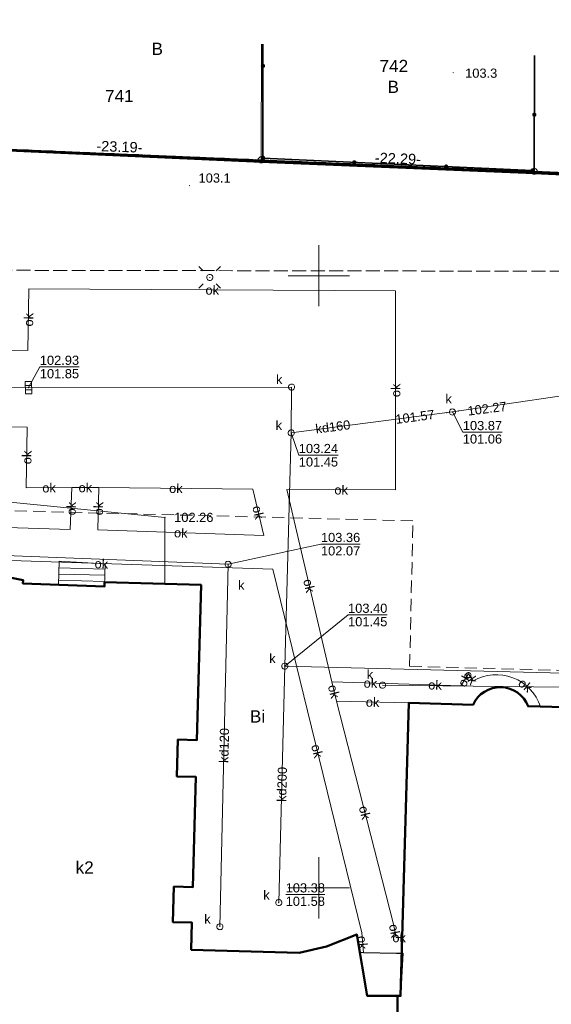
# Model space of a CAD drawing. Extents: x 6447898 to 6448503, y 5806748 to 5807122.
# Tile 28 of 50: x 6447976 to 6448019, y 5807040 to 5807121. Entities that reach past the tile are written whole.
import ezdxf
from ezdxf.enums import TextEntityAlignment as Align

# ---------------------------------------------------------------- set-up
doc = ezdxf.new("R2010")
doc.units = 0
doc.header["$PDSIZE"] = 0.75
doc.linetypes.add('PRZER1-1', pattern=[2, 1, -1])
doc.linetypes.add('PRZER2-1', pattern=[3, 2, -1])
doc.layers.get('0').update_dxf_attribs({"linetype": 'CONTINUOUS', "lineweight": 13})
for name, color, linetype, lineweight in [('GEPPGD', 7, 'CONTINUOUS', 18), ('GESBZO', 1, 'CONTINUOUS', 50), ('GESBZO_O', 1, 'CONTINUOUS', 50), ('GESDZI', 7, 'CONTINUOUS', 18), ('GESDZI_O', 7, 'CONTINUOUS', 18), ('GESSCH', 7, 'CONTINUOUS', 18), ('GESUZY', 3, 'PRZER1-1', 18), ('GESUZY_O', 3, 'PRZER1-1', 18), ('GSLINK', 7, 'CONTINUOUS', 18), ('GSLINK_O', 7, 'CONTINUOUS', 18), ('GSLKOG', 7, 'CONTINUOUS', 35), ('GSLKRW', 7, 'CONTINUOUS', 25), ('GSPWPN', 42, 'CONTINUOUS', 13), ('GSPWPN_O', 42, 'CONTINUOUS', 13), ('GULGPR', 2, 'CONTINUOUS', 18), ('GULKPR', 32, 'CONTINUOUS', 18), ('GULKPR_O', 32, 'CONTINUOUS', 18), ('GUPELA', 7, 'CONTINUOUS', 18), ('GUPKKS', 32, 'CONTINUOUS', 18), ('GUPKSD', 32, 'CONTINUOUS', 18), ('GUPKSD_O', 32, 'CONTINUOUS', 18), ('GUPPRZ', 7, 'CONTINUOUS', 18), ('GUPPRZ_O', 7, 'CONTINUOUS', 18)]:
    doc.layers.add(name, color=color, linetype=linetype, lineweight=lineweight)
doc.layers.add('OBRYS DZIAŁKA', color=7, linetype='CONTINUOUS', lineweight=60, true_color=0xffff4d)
doc.styles.add('GEO-INFO', font='arial.ttf')

# ---------------------------------------------------------------- blocks, each defined once
blk = doc.blocks.new('POINT')
at = {"color": 0}
blk.add_point((0, 0), dxfattribs=at)
blk = doc.blocks.new('KOLO')
blk.add_hatch(color=0).paths.add_polyline_path([(-0.5, 0), (-0.482963, -0.12941), (-0.433013, -0.25), (-0.353553, -0.353553), (-0.25, -0.433013), (-0.12941, -0.482963), (0, -0.5), (0.12941, -0.482963), (0.25, -0.433013), (0.353553, -0.353553), (0.433013, -0.25), (0.482963, -0.12941), (0.5, 0), (0.482963, 0.12941), (0.433013, 0.25), (0.353553, 0.353553), (0.25, 0.433013), (0.12941, 0.482963), (0, 0.5), (-0.12941, 0.482963), (-0.25, 0.433013), (-0.353553, 0.353553), (-0.433013, 0.25), (-0.482963, 0.12941)])
blk = doc.blocks.new('OKRAG_PELNY')
at = {"color": 0}
blk.add_lwpolyline([(0, 0.5), (0.12941, 0.482963), (0.25, 0.433013), (0.353553, 0.353553), (0.433013, 0.25), (0.482963, 0.12941), (0.5, 0), (0.482963, -0.12941), (0.433013, -0.25), (0.353553, -0.353553), (0.25, -0.433013), (0.12941, -0.482963), (0, -0.5), (-0.12941, -0.482963), (-0.25, -0.433013), (-0.353553, -0.353553), (-0.433013, -0.25), (-0.482963, -0.12941), (-0.5, 0), (-0.482963, 0.12941), (-0.433013, 0.25), (-0.353553, 0.353553), (-0.25, 0.433013), (-0.12941, 0.482963)], close=True, dxfattribs=at)
blk = doc.blocks.new('SUEO')
blk.add_hatch(color=0).paths.add_polyline_path([(-0.002174, 0.089974), (0.023762, 0.086807), (0.042561, 0.0793), (0.060131, 0.066965), (0.076266, 0.047786), (0.086234, 0.025762), (0.089972, 0.002226), (0.088646, -0.015553), (0.081114, -0.038994), (0.066834, -0.060276), (0.049699, -0.075033), (0.027576, -0.085671), (0.004027, -0.08991), (-0.019639, -0.087831), (-0.040932, -0.080154), (-0.059082, -0.067892), (-0.073734, -0.051607), (-0.08374, -0.032979), (-0.089221, -0.011817), (-0.089063, 0.012951), (-0.082571, 0.035806), (-0.069528, 0.057148), (-0.048957, 0.075519), (-0.026898, 0.085887)])
at = {"color": 0}
for points in [[(-1.767767, 1.767767), (-1.06066, 1.06066)], [(1.767767, 1.767767), (1.06066, 1.06066)], [(-1.767767, -1.767767), (-1.06066, -1.06066)], [(1.767767, -1.767767), (1.06066, -1.06066)]]:
    blk.add_lwpolyline(points, dxfattribs=at)
blk = doc.blocks.new('SUUS05')
at = {"color": 0}
blk.add_lwpolyline([(0.5, -0.25), (-0.5, -0.25), (-0.5, 0.25), (0.5, 0.25)], close=True, dxfattribs=at)
for points in [[(-0.175, -0.25), (-0.175, 0.25)], [(0.175, -0.25), (0.175, 0.25)]]:
    blk.add_lwpolyline(points, dxfattribs=at)
blk = doc.blocks.new('EPPGS')
at = {"color": 0}
blk.add_lwpolyline([(0, 0.5), (0.154508, 0.475528), (0.293893, 0.404508), (0.404508, 0.293893), (0.475528, 0.154508), (0.5, 0), (0.475528, -0.154508), (0.404508, -0.293893), (0.293893, -0.404508), (0.154508, -0.475528), (0, -0.5), (-0.154508, -0.475528), (-0.293893, -0.404508), (-0.404508, -0.293893), (-0.475528, -0.154508), (-0.5, 0), (-0.475528, 0.154508), (-0.404508, 0.293893), (-0.293893, 0.404508), (-0.154508, 0.475528)], close=True, dxfattribs=at)

msp = doc.modelspace()

# ---------------------------------------------------------------- linework, layer by layer
at = {"elevation": 100, "flags": 128}
for points in [[(6448000, 5807097.5), (6448000, 5807102.5)], [(6447997.5, 5807100), (6448002.5, 5807100)], [(6448000, 5807047.5), (6448000, 5807052.5)], [(6447997.5, 5807050), (6448002.5, 5807050)]]:
    msp.add_lwpolyline(points, dxfattribs=at)
at = {"layer": 'GESBZO', "elevation": 10.18}
msp.add_lwpolyline([(6448006.308, 5807028.664), (6448006.43, 5807041.175), (6448003.938, 5807041.193), (6448003.098, 5807046.202), (6448000.628, 5807045.202), (6447998.408, 5807044.703), (6447989.589, 5807044.943), (6447989.65, 5807047.172), (6447988.1, 5807047.214), (6447988.179, 5807050.113), (6447989.728, 5807050.07), (6447989.973, 5807059.067), (6447988.423, 5807059.109), (6447988.505, 5807062.118), (6447990.055, 5807062.076), (6447990.399, 5807074.75), (6447982.525, 5807074.962), (6447982.515, 5807074.612), (6447975.863, 5807074.871), (6447975.87, 5807075.14), (6447973.939, 5807075.521)], dxfattribs=at)
msp.add_lwpolyline([(6448006.43, 5807041.175), (6448006.678, 5807041.173), (6448007.34, 5807065.103), (6448012.58, 5807064.963, -0.664398), (6448017.079, 5807064.833), (6448038.308, 5807064.253), (6448037.138, 5807021.586), (6448006.02, 5807022.467), (6448006.308, 5807028.664)], format="xyb", close=True, dxfattribs=at)
at = {"layer": 'GESDZI', "elevation": 10.22}
for points in [[(6447972.128, 5807110.448), (6447995.301, 5807109.464), (6447995.328, 5807118.92)], [(6447995.328, 5807118.92), (6447995.301, 5807109.464)], [(6447995.301, 5807109.464), (6448017.567, 5807108.518), (6448017.593, 5807117.994)], [(6448017.593, 5807117.994), (6448017.567, 5807108.518)], [(6448017.567, 5807108.518), (6448039.491, 5807107.587), (6448039.488, 5807117.082)], [(6448291.097, 5807096.906), (6448215.44, 5807100.115), (6448160.798, 5807102.435), (6448148.788, 5807102.947), (6448141.621, 5807103.25), (6448135.206, 5807103.522), (6448122.165, 5807104.076), (6448102.068, 5807104.929), (6448081.732, 5807105.793), (6448060.814, 5807106.677), (6448039.491, 5807107.587), (6448017.567, 5807108.518), (6447995.301, 5807109.464), (6447972.128, 5807110.448), (6447964.184, 5807110.786), (6447958.533, 5807111.03), (6447958.503, 5807110.37), (6447958.273, 5807104.311), (6447951.954, 5807104.611), (6447947.144, 5807106.691), (6447943.57, 5806972.007)]]:
    msp.add_lwpolyline(points, dxfattribs=at)
at = {"layer": 'GESSCH', "elevation": 10.18}
msp.add_lwpolyline([(6447978.759, 5807074.758), (6447982.515, 5807074.612), (6447982.565, 5807076.461), (6447978.811, 5807076.688)], close=True, dxfattribs=at)
at = {"layer": 'GESSCH', "elevation": 10.18, "flags": 128}
for points in [[(6447982.554, 5807076.036), (6447978.797, 5807076.137)], [(6447982.527, 5807075.037), (6447978.77, 5807075.137)], [(6447982.54, 5807075.536), (6447978.783, 5807075.637)]]:
    msp.add_lwpolyline(points, dxfattribs=at)
at = {"layer": 'GESUZY', "linetype": 'PRZER2-1', "ltscale": 0.5}
for p, q in [((6448051.34, 5807100.31, 10.08), (6447946.98, 5807100.49, 10.08)), ((6447946.98, 5807100.49, 10.08), (6448051.34, 5807100.31, 10.08)), ((6448007.684, 5807079.976, 10.08), (6447946.476, 5807081.52, 10.08)), ((6448007.684, 5807079.976, 10.08), (6447946.476, 5807081.52, 10.08)), ((6448007.409, 5807068.103, 10.08), (6448007.684, 5807079.976, 10.08)), ((6448007.409, 5807068.103, 10.08), (6448007.684, 5807079.976, 10.08)), ((6448041.389, 5807067.17, 10.08), (6448007.409, 5807068.103, 10.08)), ((6448041.389, 5807067.17, 10.08), (6448007.409, 5807068.103, 10.08))]:
    msp.add_line(p, q, dxfattribs=at)
at = {"layer": 'GESUZY', "ltscale": 0.5, "elevation": 10.08}
msp.add_lwpolyline([(6448081.732, 5807105.793), (6448060.814, 5807106.677), (6448039.491, 5807107.587), (6448017.567, 5807108.518), (6447995.301, 5807109.464), (6447972.128, 5807110.448), (6447964.184, 5807110.786), (6447958.533, 5807111.03), (6447947.232, 5807111.508), (6447947.452, 5807118.377), (6447947.534, 5807120.909)], dxfattribs=at)
at = {"layer": 'GSLINK', "elevation": 10.18}
for points in [[(6447976.27, 5807093.889), (6447976.35, 5807098.919)], [(6447976.35, 5807098.919), (6448006.268, 5807098.768)], [(6448006.248, 5807082.5), (6448006.268, 5807098.768)], [(6447976.27, 5807093.889), (6447955.05, 5807093.91)], [(6447976.2, 5807087.629), (6447970.53, 5807087.649)], [(6447976.14, 5807082.68), (6447976.2, 5807087.629)], [(6447976.14, 5807082.68), (6447979.85, 5807082.7)], [(6447979.73, 5807079.27), (6447979.85, 5807082.7)], [(6447979.85, 5807082.7), (6447982.059, 5807082.71)], [(6447981.969, 5807079.25), (6447982.059, 5807082.71)], [(6447982.059, 5807082.71), (6447994.629, 5807082.57)], [(6447995.519, 5807078.77), (6447994.629, 5807082.57)], [(6447997.398, 5807082.54), (6448001.051, 5807066.823)], [(6447997.398, 5807082.54), (6448006.248, 5807082.5)], [(6447970.26, 5807079.57), (6447979.73, 5807079.27)], [(6447981.969, 5807079.25), (6447995.519, 5807078.77)], [(6447968.29, 5807076.95), (6447996.238, 5807076.02)], [(6447996.238, 5807076.02), (6448003.518, 5807046.332)], [(6448001.441, 5807065.263), (6448001.051, 5807066.823)], [(6448007.38, 5807066.653), (6448001.051, 5807066.823)], [(6448011.58, 5807066.513), (6448012.2, 5807067.473)], [(6448012.2, 5807067.473), (6448012.59, 5807066.913)], [(6448007.38, 5807066.653), (6448011.58, 5807066.513)], [(6448006.098, 5807047.042), (6448001.441, 5807065.263)], [(6448007.34, 5807065.103), (6448001.441, 5807065.263)], [(6448006.098, 5807047.042), (6448006.31, 5807045.955)], [(6448003.518, 5807046.332), (6448003.642, 5807044.737)], [(6448006.81, 5807045.945), (6448006.31, 5807045.955)]]:
    msp.add_lwpolyline(points, dxfattribs=at)
msp.add_lwpolyline([(6448012.59, 5807066.913, -0.475901), (6448018.079, 5807064.803)], format="xyb", dxfattribs=at)
at = {"layer": 'GSLKOG', "elevation": 10.18}
for points in [[(6447995.442, 5807118.915), (6447995.44, 5807109.6), (6448017.43, 5807108.59)], [(6448017.594, 5807117.993), (6448017.567, 5807108.518), (6448039.491, 5807107.587), (6448039.477, 5807117.083)]]:
    msp.add_lwpolyline(points, dxfattribs=at)
at = {"layer": 'GSLKRW', "elevation": 10.18}
msp.add_lwpolyline([(6448003.343, 5807044.743), (6448003.642, 5807044.737), (6448006.339, 5807044.683), (6448006.868, 5807044.672), (6448006.678, 5807041.173)], dxfattribs=at)
at = {"layer": 'GULGPR', "elevation": 10.14}
msp.add_lwpolyline([(6447935.323, 5807082.94), (6447936.163, 5807082.88), (6447942.252, 5807082.94), (6447945.942, 5807083.42), (6447951.751, 5807083.25), (6447971.78, 5807081.8), (6447987.449, 5807080.26), (6447987.451, 5807074.829)], dxfattribs=at)
at = {"layer": 'GULKPR', "elevation": 10.14}
for points in [[(6448037.6, 5807092.81), (6448010.9, 5807088.87)], [(6447940.188, 5807091.167), (6447965.282, 5807090.953), (6447976.32, 5807090.859), (6447997.78, 5807090.902)], [(6447997.78, 5807090.902), (6447997.75, 5807087.16), (6447997.228, 5807068.111), (6448043.745, 5807066.94), (6448041.006, 5807016.394), (6448002.478, 5807018.445), (6447991.119, 5807018.705)], [(6448010.9, 5807088.87), (6447997.75, 5807087.16)], [(6447969.51, 5807077.35), (6447992.599, 5807076.43), (6447991.929, 5807046.832)], [(6447997.228, 5807068.111), (6447996.739, 5807048.802)], [(6448005.198, 5807066.551), (6448037.226, 5807066.201), (6448037.19, 5807064.28)]]:
    msp.add_lwpolyline(points, dxfattribs=at)
at = {"layer": 'GUPPRZ_O', "elevation": 10.8, "flags": 128}
for points in [[(6447980.444, 5807092.545), (6447977.241, 5807092.545), (6447976.32, 5807090.859)], [(6447977.241, 5807092.545), (6447980.444, 5807092.545)], [(6448014.951, 5807087.214), (6448011.748, 5807087.214), (6448010.9, 5807088.87)], [(6448001.572, 5807085.338), (6447998.368, 5807085.338), (6447997.75, 5807087.16)], [(6448011.748, 5807087.214), (6448014.951, 5807087.214)], [(6447998.368, 5807085.338), (6448001.572, 5807085.338)], [(6448003.378, 5807078.074), (6448000.174, 5807078.074), (6447992.599, 5807076.43)], [(6448000.174, 5807078.074), (6448003.378, 5807078.074)], [(6448005.59, 5807072.292), (6448002.387, 5807072.292), (6447997.228, 5807068.111)], [(6448002.387, 5807072.292), (6448005.59, 5807072.292)], [(6447997.297, 5807049.456), (6448000.501, 5807049.456)]]:
    msp.add_lwpolyline(points, dxfattribs=at)
at = {"layer": 'OBRYS DZIAŁKA'}
for p, q in [((6447972.13, 5807110.365), (6447995.309, 5807109.334)), ((6447995.309, 5807109.334), (6448017.565, 5807108.393)), ((6448017.565, 5807108.393), (6448039.488, 5807107.439))]:
    msp.add_line(p, q, dxfattribs=at)

# ---------------------------------------------------------------- block references
at = {"layer": 'GEPPGD', "xscale": 0.5, "yscale": 0.5}
for p in [(6447995.301, 5807109.464, 10.24), (6448017.567, 5807108.518, 10.24)]:
    msp.add_blockref('EPPGS', p, dxfattribs=at)
at = {"layer": 'GSLKOG', "xscale": 0.35, "yscale": 0.35}
for p in [(6447995.442, 5807117.137, 10.18), (6448017.58, 5807113.151, 10.18), (6447995.44, 5807109.637, 10.18), (6448002.896, 5807109.258, 10.18), (6448010.388, 5807108.913, 10.18), (6448017.43, 5807108.59, 10.18)]:
    msp.add_blockref('KOLO', p, dxfattribs=at)
at = {"layer": 'GSPWPN', "xscale": 0.09, "yscale": 0.09}
for p in [(6448010.958, 5807116.585, 10.08), (6447989.441, 5807107.355, 10.08)]:
    msp.add_blockref('KOLO', p, dxfattribs=at)
at = {"layer": 'GUPELA', "xscale": 0.5, "yscale": 0.5}
for name, p in [('SUEO', (6447991.109, 5807099.858, 10.15)), ('OKRAG_PELNY', (6447991.109, 5807099.858, 10.16))]:
    msp.add_blockref(name, p, dxfattribs=at)
at = {"layer": 'GUPKKS', "rotation": 271.2532279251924}
msp.add_blockref('SUUS05', (6447976.32, 5807090.859, 10.16), dxfattribs=at)
at = {"layer": 'GUPKSD', "xscale": 0.5, "yscale": 0.5}
for p in [(6447997.78, 5807090.902, 10.16), (6448010.9, 5807088.87, 10.16), (6447997.75, 5807087.16, 10.16), (6447992.599, 5807076.43, 10.16), (6447997.228, 5807068.111, 10.16), (6448005.198, 5807066.551, 10.16), (6447996.739, 5807048.802, 10.16), (6447991.929, 5807046.832, 10.16)]:
    msp.add_blockref('OKRAG_PELNY', p, dxfattribs=at)
at = {"layer": 'GUPPRZ'}
for p in [(6447976.32, 5807090.859, 10.16), (6448010.41, 5807088.81, 10.16), (6448010.9, 5807088.87, 10.16), (6448011.39, 5807088.94, 10.16), (6447997.75, 5807087.16, 10.16), (6447987.45, 5807080.26, 10.16), (6447992.599, 5807076.43, 10.16), (6447997.228, 5807068.111, 10.16), (6447996.739, 5807048.802, 10.16)]:
    msp.add_blockref('POINT', p, dxfattribs=at)

# ---------------------------------------------------------------- texts
at = {"color": 6, "lineweight": 15, "style": 'GEO-INFO'}
for s, p in [('-23.19-', (6447983.711, 5807109.856)), ('-22.29-', (6448006.431, 5807108.891))]:
    msp.add_text(s, height=0.85, rotation=358, dxfattribs=at).set_placement(p, align=Align.BOTTOM_CENTER)
at = {"layer": 'GESBZO_O', "style": 'GEO-INFO'}
msp.add_text('k2', height=1, dxfattribs=at).set_placement((6447980.9, 5807051.696, 10.8), align=Align.MIDDLE)
at = {"layer": 'GESDZI_O', "style": 'GEO-INFO'}
msp.add_text('742', height=1, dxfattribs=at).set_placement((6448006.123, 5807117.135, 10.8), align=Align.MIDDLE)
msp.add_text('741', height=1, dxfattribs=at).set_placement((6447983.728, 5807114.679, 10.8), align=Align.MIDDLE_CENTER)
at = {"layer": 'GESUZY_O', "style": 'GEO-INFO'}
for s, p in [('B', (6447986.824, 5807118.532, 10.8)), ('B', (6448006.072, 5807115.425, 10.8)), ('Bi', (6447995.003, 5807064.031, 10.8))]:
    msp.add_text(s, height=1, dxfattribs=at).set_placement(p, align=Align.MIDDLE)
at = {"layer": 'GSLINK_O', "style": 'GEO-INFO'}
for rotation, p in [(359.71229, (6447991.309, 5807098.843, 10.8)), (89.08893, (6447976.31, 5807096.404, 10.8)), (89.92972, (6448006.258, 5807090.634, 10.8)), (89.30568, (6447976.17, 5807085.155, 10.8)), (0.3084, (6447977.995, 5807082.69, 10.8)), (0.25879, (6447980.954, 5807082.705, 10.8)), (359.36143, (6447988.344, 5807082.64, 10.8)), (359.74058, (6448001.823, 5807082.52, 10.8)), (87.99644, (6447979.79, 5807080.985, 10.8)), (88.51013, (6447982.014, 5807080.98, 10.8)), (283.18192, (6447995.074, 5807080.67, 10.8)), (357.97074, (6447988.744, 5807079.01, 10.8)), (358.09381, (6447982.264, 5807076.485, 10.8)), (283.0821, (6447999.224, 5807074.681, 10.8)), (304.85471, (6448012.395, 5807067.193, 10.8)), (358.46122, (6448004.215, 5807066.738, 10.8)), (358.09045, (6448009.48, 5807066.583, 10.8)), (57.14411, (6448011.89, 5807066.993, 10.8)), (320.83846, (6448016.862, 5807066.556, 10.8)), (284.03657, (6448001.246, 5807066.043, 10.8)), (358.4462, (6448004.39, 5807065.183, 10.8)), (283.77742, (6447999.878, 5807061.176, 10.8)), (284.33813, (6448003.769, 5807056.153, 10.8)), (281.04902, (6448006.204, 5807046.499, 10.8)), (274.45557, (6448003.58, 5807045.535, 10.8)), (358.85383, (6448006.56, 5807045.95, 10.8))]:
    msp.add_text('ok', height=0.75, rotation=rotation, dxfattribs=at).set_placement(p, align=Align.MIDDLE)
at = {"layer": 'GSPWPN_O', "style": 'GEO-INFO'}
for s, p in [('103.3', (6448011.938, 5807116.166, 10.8)), ('103.1', (6447990.191, 5807107.605, 10.8))]:
    msp.add_text(s, height=0.75, dxfattribs=at).set_placement(p)
at = {"layer": 'GULKPR_O', "style": 'GEO-INFO'}
for s, rotation, p in [('kd160', 7.40905, (6448001.147, 5807087.674, 10.8)), ('kd120', 88.70352, (6447992.264, 5807061.631, 10.8)), ('kd200', 88.54661, (6447996.983, 5807058.457, 10.8))]:
    msp.add_text(s, height=0.75, rotation=rotation, dxfattribs=at).set_placement(p, align=Align.MIDDLE)
at = {"layer": 'GUPKSD_O', "style": 'GEO-INFO'}
for p in [(6447997.03, 5807091.152, 10.8), (6448010.857, 5807089.57, 10.8), (6447997, 5807087.41, 10.8), (6447993.937, 5807074.35, 10.8), (6447996.478, 5807068.361, 10.8), (6448004.431, 5807067.051, 10.8), (6447995.989, 5807049.052, 10.8), (6447991.179, 5807047.082, 10.8)]:
    msp.add_text('k', height=0.75, dxfattribs=at).set_placement(p, align=Align.RIGHT)
at = {"layer": 'GUPPRZ_O', "style": 'GEO-INFO'}
for s, p in [('102.93', (6447977.241, 5807092.718)), ('101.85', (6447977.241, 5807091.623)), ('103.87', (6448011.748, 5807087.386)), ('101.06', (6448011.748, 5807086.291)), ('103.24', (6447998.368, 5807085.511)), ('101.45', (6447998.368, 5807084.416)), ('103.36', (6448000.174, 5807078.246)), ('102.07', (6448000.174, 5807077.151)), ('103.40', (6448002.387, 5807072.465)), ('101.45', (6448002.387, 5807071.37)), ('103.38', (6447997.297, 5807049.629)), ('101.58', (6447997.297, 5807048.534))]:
    msp.add_text(s, height=0.75, dxfattribs=at).set_placement(p)
for s, rotation, p in [('102.27', 7.23401, (6448012.139, 5807088.942, 10.8)), ('101.57', 7.40905, (6448006.255, 5807088.266, 10.8))]:
    msp.add_text(s, height=0.75, rotation=rotation, dxfattribs=at).set_placement(p, align=Align.MIDDLE_LEFT)
msp.add_text('102.26', height=0.75, dxfattribs=at).set_placement((6447988.2, 5807080.26, 10.8), align=Align.MIDDLE_LEFT)

doc.saveas('drawing.dxf')
